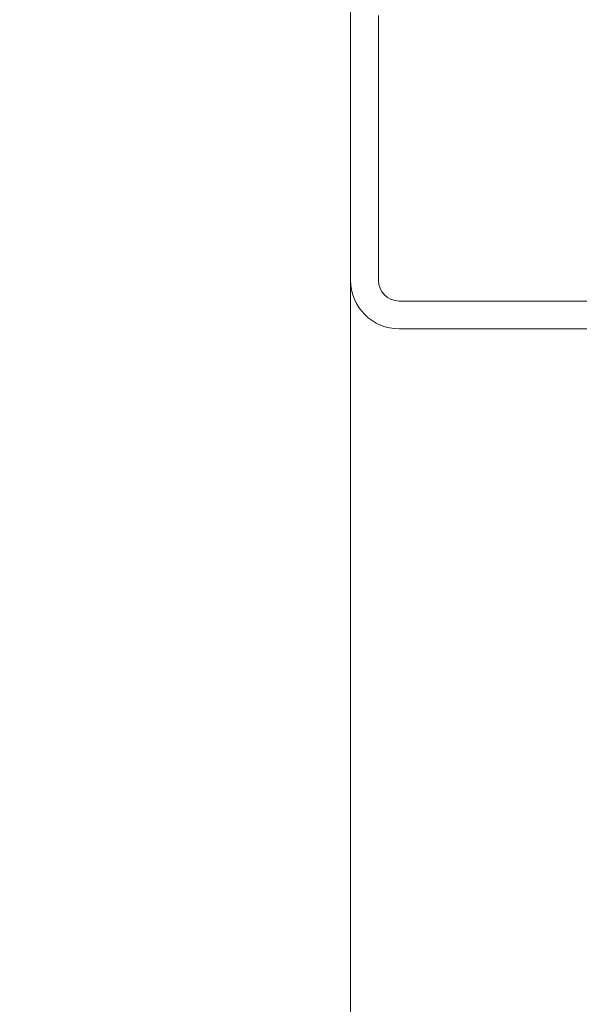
# Model space of a CAD drawing. Header units: millimetres. Extents: x 16720 to 74016, y 25810 to 81213.
# Tile 46 of 256: x 32332.46 to 32340.49, y 30435.82 to 30449.96. Entities that reach past the tile are written whole.
import ezdxf

# ---------------------------------------------------------------- set-up
doc = ezdxf.new("R2010")
doc.units = ezdxf.units.MM
for name, color, linetype, lineweight in [('_STOLARKA', 150, 'Continuous', 18), ('_WYMIAR', 151, 'Continuous', 9), ('_WYPOSAŻENIE', 157, 'Continuous', 5)]:
    doc.layers.add(name, color=color, linetype=linetype, lineweight=lineweight)

# ---------------------------------------------------------------- blocks, each defined once
blk = doc.blocks.new('brama 3m')
at = {"layer": '_STOLARKA'}
blk.add_lwpolyline([(150, -5), (-150, -5), (-150, 0), (150, 0)], close=True, dxfattribs=at)
at = {"layer": '_WYPOSAŻENIE', "linetype": 'Continuous'}
for p, q in [((-107.405, -5), (-111.205, -5)), ((-107.405, -5.4), (-111.205, -5.4)), ((-111.905, -5.7), (-111.905, -17.893)), ((-111.505, -5.7), (-111.505, -17.893))]:
    blk.add_line(p, q, dxfattribs=at)
for radius in [0.7, 0.3]:
    blk.add_arc((-111.205, -5.7), radius, 90, 180, dxfattribs=at)

msp = doc.modelspace()

# ---------------------------------------------------------------- block references
at = {"layer": '_WYMIAR', "rotation": 90}
msp.add_blockref('brama 3m', (32332.209, 30557.425), dxfattribs=at)

doc.saveas('drawing.dxf')
